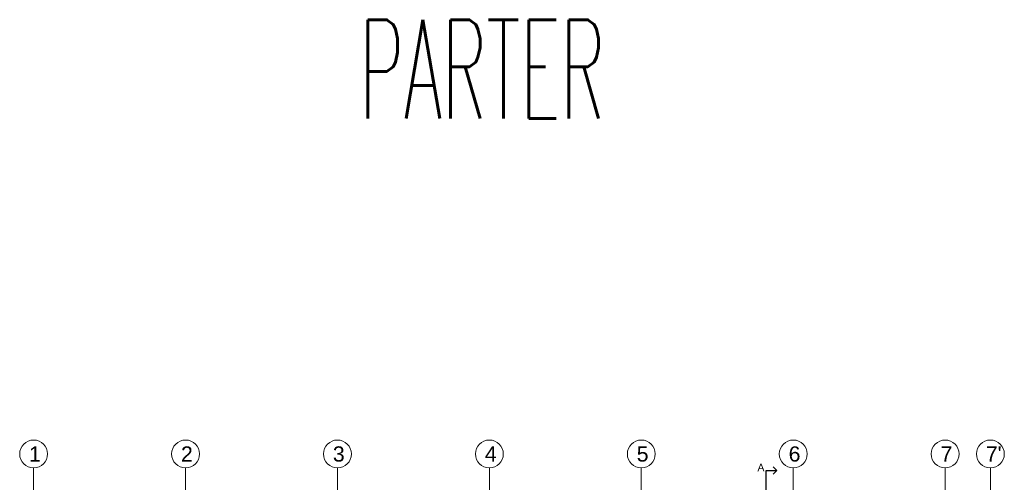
# Model space of a CAD drawing. Header units: millimetres. Extents: x -5254 to 173417, y -28809 to -6400.
# Tile 42 of 256: x 8819 to 15300, y -9691 to -6645. Entities that reach past the tile are written whole.
import ezdxf

# ---------------------------------------------------------------- set-up
doc = ezdxf.new("R2010")
doc.units = ezdxf.units.MM
doc.layers.add('_MW_ppoż', color=7, linetype='Continuous', lineweight=0)
doc.layers.add('mr_przekroje', color=7, linetype='Continuous', lineweight=25)
doc.styles.get("Standard").update_dxf_attribs({"font": 'arial.ttf'})

msp = doc.modelspace()

# ---------------------------------------------------------------- linework, layer by layer
at = {"layer": '_MW_ppoż', "color": 251}
for points in [[(8910.45, -9596.49), (8910.45, -13638.69)], [(9910.45, -9596.49), (9910.45, -13638.69)], [(10910.45, -9596.49), (10910.45, -13638.69)], [(11910.45, -9596.49), (11910.45, -13638.69)], [(12910.45, -9596.49), (12910.45, -13638.69)], [(13910.45, -9596.49), (13910.45, -13638.69)], [(14910.45, -9596.49), (14910.45, -13638.69)], [(15208.09, -9596.49), (15208.09, -13638.69)]]:
    msp.add_lwpolyline(points, dxfattribs=at)
for centre in [(8910.45, -9504.74), (9910.45, -9504.74), (10910.45, -9504.74), (11910.45, -9504.74), (12910.45, -9504.74), (13910.45, -9504.74), (14910.45, -9504.74), (15208.09, -9504.74)]:
    msp.add_circle(centre, 91.75, dxfattribs=at)
at = {"layer": 'mr_przekroje'}
for points in [[(13802.7, -9613.1), (13777.95, -9588.35)], [(13732.7, -9833.09), (13732.7, -9613.1), (13802.7, -9613.1)], [(13802.7, -9613.1), (13777.95, -9637.85)]]:
    msp.add_lwpolyline(points, dxfattribs=at)

# ---------------------------------------------------------------- texts
at = {"layer": '_MW_ppoż', "color": 251, "char_height": 100, "width": 98.152, "attachment_point": 1}
for s, insert in [('1', (8880.38, -9454.65)), ('2', (9880.38, -9454.65)), ('3', (10880.38, -9454.65)), ('4', (11880.38, -9454.65)), ('5', (12880.38, -9454.65)), ('6', (13880.38, -9454.65)), ('7', (14880.38, -9454.65)), ("7'", (15178.02, -9454.65))]:
    msp.add_mtext(s, dxfattribs=dict(at, insert=insert))
at = {"layer": 'Defpoints', "insert": (11055.11, -6645.46), "char_height": 650, "width": 8402.6692, "attachment_point": 1}
msp.add_mtext('{\\Fsimplex|c238;\\W0.5;PARTER}', dxfattribs=at)
at = {"layer": 'mr_przekroje', "insert": (13674.65, -9568.95), "char_height": 50, "attachment_point": 1}
msp.add_mtext_dynamic_manual_height_columns('A', width=67.0476, gutter_width=12.5, heights=[-50], dxfattribs=at)

doc.saveas('drawing.dxf')
